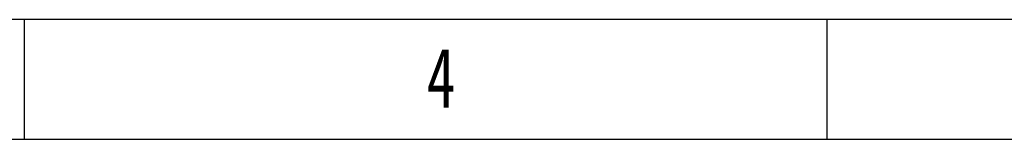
# Model space of a CAD drawing. Header units: millimetres. Extents: x 6909 to 9403, y -385 to 1379.
# Tile 121 of 142: x 8238 to 8582, y 1337 to 1379. Entities that reach past the tile are written whole.
import ezdxf

# ---------------------------------------------------------------- set-up
doc = ezdxf.new("R2010")
doc.units = ezdxf.units.MM
doc.styles.add('样式 1', font='SimSun.ttf', dxfattribs={"width": 0.7, "height": 2.5})

# ---------------------------------------------------------------- blocks, each defined once
blk = doc.blocks.new('图框')
at = {"lineweight": -3}
for p, q in [((2267.32, 1603.15), (0, 1603.15)), ((1210, 1564.98), (1210, 1603.15)), ((1464.79, 1564.98), (1464.79, 1603.15)), ((2229.15, 1564.98), (38.17, 1564.98))]:
    blk.add_line(p, q, dxfattribs=at)
at = {"lineweight": -3, "insert": (1337.69, 1594.15), "char_height": 19.0852, "width": 9.306, "attachment_point": 1, "style": '样式 1'}
blk.add_mtext('{\\fSimSun|b0|i0|c134|p2;4}', dxfattribs=at)

msp = doc.modelspace()

# ---------------------------------------------------------------- block references
at = {"xscale": 1.1, "yscale": 1.1, "zscale": 1.1}
msp.add_blockref('图框', (6908.974, -384.638), dxfattribs=at)

doc.saveas('drawing.dxf')
